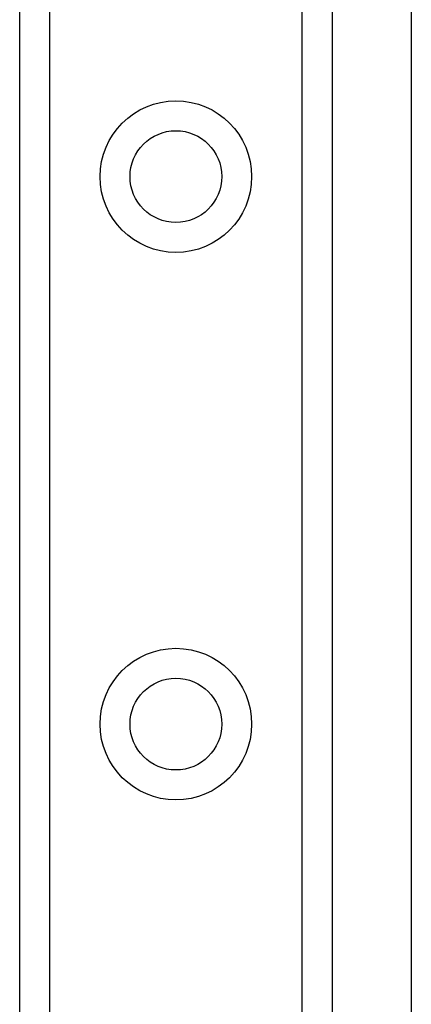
# Model space of a CAD drawing. Header units: inches. Extents: x 2.8 to 80.3, y 4.6 to 43.1.
# Tile 26 of 83: x 16.953 to 17.658, y 15.967 to 17.737. Entities that reach past the tile are written whole.
import ezdxf

# ---------------------------------------------------------------- set-up
doc = ezdxf.new("R2010")
doc.units = ezdxf.units.IN
doc.header["$MEASUREMENT"] = 0
doc.layers.add('Visible Edges(ANSI)', color=7, linetype='Continuous', lineweight=25)
doc.layers.add('Visible Tangent Edges(ANSI)', color=7, linetype='Continuous', lineweight=25)

msp = doc.modelspace()

# ---------------------------------------------------------------- linework, layer by layer
at = {"layer": 'Visible Edges(ANSI)'}
for p, q in [((17.6576, 31.6809), (17.6576, 14.0559)), ((16.9531, 14.1755), (16.9531, 31.5613)), ((17.5151, 31.5613), (17.5151, 14.1755))]:
    msp.add_line(p, q, dxfattribs=at)
for centre in [(17.2341, 17.455), (17.2341, 16.4707)]:
    msp.add_circle(centre, 0.0825, dxfattribs=at)
at = {"layer": 'Visible Tangent Edges(ANSI)'}
for p, q in [((17.007, 31.5613), (17.007, 14.1755)), ((17.4613, 14.1755), (17.4613, 31.5613))]:
    msp.add_line(p, q, dxfattribs=at)
for centre in [(17.2341, 17.455), (17.2341, 16.4707)]:
    msp.add_circle(centre, 0.1363, dxfattribs=at)

doc.saveas('drawing.dxf')
